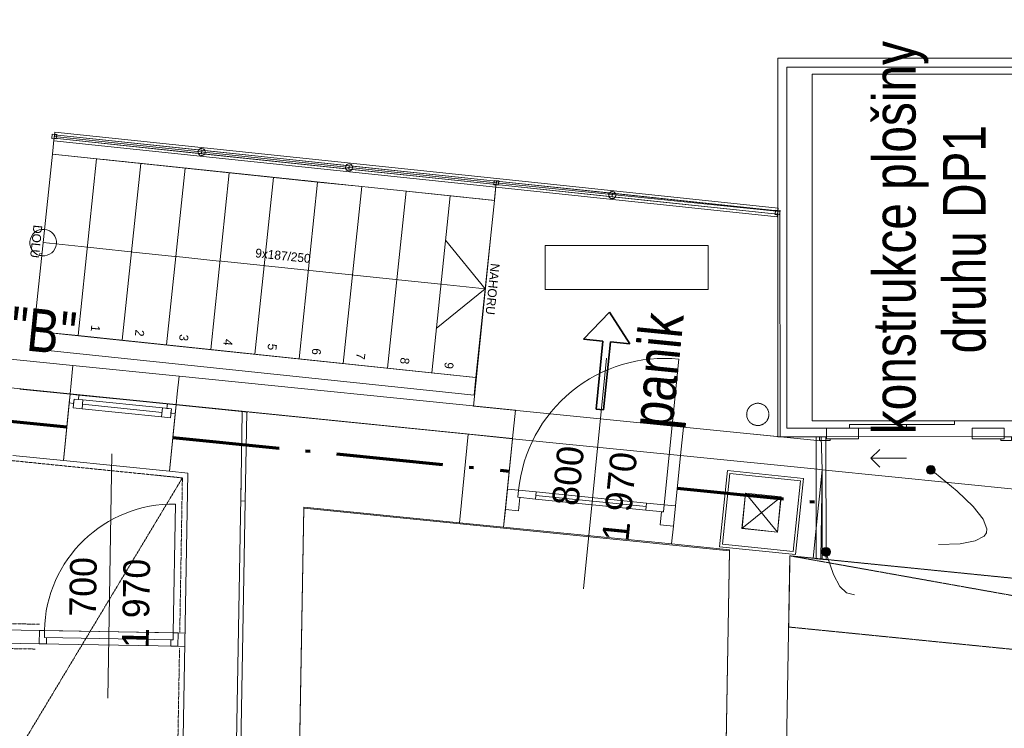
# Model space of a CAD drawing. Header units: millimetres. Extents: x -21032 to 287, y -6254 to 19135.
# Tile 10 of 12: x -17108 to -11569, y 7775 to 11762. Entities that reach past the tile are written whole.
import ezdxf
from ezdxf.enums import TextEntityAlignment as Align

# ---------------------------------------------------------------- set-up
doc = ezdxf.new("R2010")
doc.units = ezdxf.units.MM
doc.header["$MEASUREMENT"] = 0
doc.set_wipeout_variables(frame=1)
for name, pattern in [('ACAD_ISO10W100', [18.5, 12, -3, 0.5, -3]), ('Wipeout_Contour', [1000, 0, -1000]), ('Čerchovaná M', [4.5, 2.5, -0.85, 0.3, -0.85]), ('Čerchovaná S', [3.5, 1.5, -0.85, 0.3, -0.85]), ('Čárkovaná M', [4.5, 2.5, -2]), ('Čárkovaná S', [2.5, 1.5, -1])]:
    doc.linetypes.add(name, pattern=pattern)
for name, color, linetype, lineweight in [('7._2.NP (2)_2_2D prvky - obecné', 252, 'Continuous', 0), ('7._2.NP (2)_2_3D prvky model', 252, 'Continuous', 0), ('7._2.NP (2)_2_Interiér - schodiště', 252, 'Continuous', 0), ('7._2.NP (2)_2_Konstrukce - nosné', 252, 'Continuous', 0), ('7._2.NP (2)_2_Nové_3D prvky fasada nove', 252, 'Continuous', 0), ('7._2.NP (2)_2_Nové_3D prvky fasada stavajici', 252, 'Continuous', 0), ('7._2.NP (2)_2_Nové_3D prvky model', 252, 'Continuous', 0), ('7._2.NP (2)_2_Nové_Anotace - SP', 252, 'Continuous', 0), ('7._2.NP (2)_2_Nové_Interiér - schodiště', 252, 'Continuous', 0), ('7._2.NP (2)_2_Nové_Konstrukce - nosné', 252, 'Continuous', 0), ('7._2.NP (2)_2_Nové_Kresby a obrázky', 252, 'Continuous', 0), ('7._2.NP (2)_2_Nové_Otvory – Dveře', 252, 'Continuous', 0), ('7._2.NP (2)_2_Nové_Otvory – Okna', 252, 'Continuous', 0), ('7._2.NP (2)_2_Nové_Otvory – Značky dveří', 252, 'Continuous', 0), ('7._2.NP (2)_2_Nové_Situace - terén', 252, 'Continuous', 0), ('7._2.NP (2)_2_Nové_Výplně - Povrchové', 252, 'Continuous', 0), ('7._2.NP (2)_2_Nové_VÝTAH VAR 1', 252, 'Continuous', 0), ('7._2.NP (2)_2_Otvory – Značky dveří', 252, 'Continuous', 0), ('7._2.NP (2)_2_Situace - terén', 252, 'Continuous', 0), ('7._2.NP (2)_2_TZB - VZT', 252, 'Continuous', 0), ('Pož_text', 1, 'Continuous', 35), ('Pož_úseky', 5, 'ACAD_ISO10W100', 70)]:
    doc.layers.add(name, color=color, linetype=linetype, lineweight=lineweight)
doc.styles.add('GENEROVANÝ_STYL_1', font='txt')
doc.styles.add('PBŘ popis', font='arial.ttf', dxfattribs={"width": 0.8})

msp = doc.modelspace()

# ---------------------------------------------------------------- hatches: boundary and pattern name
at = {"layer": '7._2.NP (2)_2_Nové_Anotace - SP', "linetype": 'Continuous'}
for points in [[(-12006.9, 9229.4), (-12005, 9219.9), (-11999.6, 9211.7), (-11991.5, 9206.3), (-11981.9, 9204.4), (-11972.4, 9206.3), (-11964.2, 9211.7), (-11958.8, 9219.9), (-11956.9, 9229.4), (-11958.8, 9239), (-11964.2, 9247.1), (-11972.4, 9252.5), (-11981.9, 9254.4), (-11991.5, 9252.5), (-11999.6, 9247.1), (-12005, 9239)], [(-12596.8, 8767.9), (-12594.9, 8758.3), (-12589.5, 8750.2), (-12581.4, 8744.8), (-12571.8, 8742.9), (-12562.3, 8744.8), (-12554.2, 8750.2), (-12548.7, 8758.3), (-12546.8, 8767.9), (-12548.7, 8777.4), (-12554.2, 8785.5), (-12562.3, 8791), (-12571.8, 8792.9), (-12581.4, 8791), (-12589.5, 8785.5), (-12594.9, 8777.4)]]:
    msp.add_hatch(color=256, dxfattribs=at).paths.add_polyline_path(points)

# ---------------------------------------------------------------- linework, layer by layer
at = {"layer": '7._2.NP (2)_2_2D prvky - obecné', "linetype": 'Continuous'}
for p, q in [((-15855.4, 9553.5), (-15864.2, 9053.1)), ((-15830.3, 9554.7), (-15839.2, 9053.1))]:
    msp.add_line(p, q, dxfattribs=at)
at = {"layer": '7._2.NP (2)_2_3D prvky model', "linetype": 'Continuous', "flags": 128}
msp.add_lwpolyline([(-15534.1, 7635.7), (-13134.9, 7590.6), (-13114.1, 8774.3), (-15509.8, 9014.7)], close=True, dxfattribs=at)
at = {"layer": '7._2.NP (2)_2_Konstrukce - nosné', "linetype": 'Continuous'}
for p, q in [((-14622.6, 9046.6), (-14584.2, 9429.7)), ((-13418.6, 9026.4), (-13390.2, 9310)), ((-12594.1, 9230.1), (-12609.1, 9080.8)), ((-13023.9, 9098.7), (-12845.5, 8879.2)), ((-13023.9, 9098.7), (-12845.5, 8879.2)), ((-14634.1, 8932.2), (-14622.6, 9046.6)), ((-13044.4, 8899.7), (-12824.9, 9078.2)), ((-13044.4, 8899.7), (-12824.9, 9078.2)), ((-12614.1, 9031.1), (-12644, 8732.6)), ((-12609.1, 9080.8), (-12614.1, 9031.1)), ((-13430.1, 8912), (-13418.6, 9026.4)), ((-13440.1, 8812.5), (-13430.1, 8912))]:
    msp.add_line(p, q, dxfattribs=at)
at = {"layer": '7._2.NP (2)_2_Konstrukce - nosné', "linetype": 'Continuous', "flags": 128}
for points in [[(-16824.1, 9655.4), (-17107.7, 9684.1)], [(-15824, 9554.1), (-16227.2, 9594.9)], [(-14584.2, 9429.7), (-15814.1, 9553.1)], [(-17145.5, 9311), (-16861.9, 9282.3)], [(-12619.2, 9232.6), (-13390.2, 9310)], [(-16265, 9221.8), (-16161.9, 9211.4)], [(-16161.9, 9211.4), (-16234.3, 5062.2)], [(-12594.1, 9230.1), (-12619.2, 9232.6)], [(-15934.3, 5057), (-15862.4, 9181.1)], [(-15839.2, 9053.1), (-15915.3, 4701.6)], [(-15864.1, 9055.6), (-15839.2, 9053.1)], [(-15585.3, 4695.8), (-15509.7, 9020.1)], [(-15509.7, 9020.1), (-14634.1, 8932.2)], [(-13440.1, 8812.5), (-13114, 8779.7)], [(-13114, 8779.7), (-13181.1, 4967.7)], [(-12842.9, 4861.7), (-12774.5, 8745.7)], [(-12774.5, 8745.7), (-12669.1, 8735.1)], [(-12669.1, 8735.1), (-12644, 8732.6)]]:
    msp.add_lwpolyline(points, dxfattribs=at)
for points in [[(-13170.6, 8797.2), (-12742.9, 8753), (-12698.7, 9180.7), (-13126.5, 9224.9)], [(-13154.1, 8810.5), (-12756.3, 8769.5), (-12715.2, 9167.4), (-13113.1, 9208.4)], [(-13154.1, 8810.5), (-13113.1, 9208.4), (-12715.2, 9167.4), (-12756.3, 8769.5)], [(-13154.1, 8810.5), (-12756.3, 8769.5), (-12715.2, 9167.4), (-13113.1, 9208.4)], [(-13044.4, 8899.7), (-13023.9, 9098.7), (-12824.9, 9078.2), (-12845.5, 8879.2)], [(-13044.4, 8899.7), (-13023.9, 9098.7), (-12824.9, 9078.2), (-12845.5, 8879.2)]]:
    msp.add_lwpolyline(points, close=True, dxfattribs=at)
at = {"layer": '7._2.NP (2)_2_Nové_3D prvky fasada nove', "linetype": 'Continuous'}
for p, q in [((-16910.6, 11129.4), (-16915.8, 11079.6)), ((-16910.6, 11129.4), (-16915.8, 11079.6)), ((-16910.6, 11129.4), (-16915.8, 11079.6)), ((-16912.1, 11114.4), (-16914.2, 11094.6)), ((-16912.1, 11114.4), (-16914.2, 11094.6)), ((-13775.4, 10765.2), (-12845.3, 10667.2)), ((-12843.2, 10687.1), (-13773.3, 10785.1)), ((-12846.9, 10652.3), (-12841.7, 10702)), ((-12846.9, 10652.3), (-12841.7, 10702)), ((-12846.9, 10652.3), (-12841.7, 10702)), ((-12845.3, 10667.2), (-12843.2, 10687.1)), ((-12845.3, 10667.2), (-12843.2, 10687.1))]:
    msp.add_line(p, q, dxfattribs=at)
at = {"layer": '7._2.NP (2)_2_Nové_3D prvky fasada nove', "linetype": 'Continuous', "flags": 128}
for points in [[(-16924.3, 11118.2), (-16926.9, 11093.4), (-16902, 11090.8), (-16899.4, 11115.6)], [(-14437.9, 10857.7), (-14440.5, 10832.8), (-14415.7, 10830.2), (-14413.1, 10855.1)], [(-13773.3, 10785.1), (-13775.4, 10765.2), (-12845.3, 10667.2), (-12843.2, 10687.1)], [(-13773.3, 10785.1), (-13775.4, 10765.2), (-12845.3, 10667.2), (-12843.2, 10687.1)], [(-13773.3, 10785.1), (-13775.4, 10765.2), (-12845.3, 10667.2), (-12843.2, 10687.1)], [(-12855.4, 10690.9), (-12858, 10666), (-12833.2, 10663.4), (-12830.5, 10688.2)]]:
    msp.add_lwpolyline(points, close=True, dxfattribs=at)
for points in [[(-16086.5, 10997.7, 1), (-16082.3, 11037.5, 1)], [(-15257.7, 10910.9, 1), (-15253.5, 10950.7, 1)], [(-13776.4, 10755.3, 1), (-13772.3, 10795, 1)]]:
    msp.add_lwpolyline(points, format="xyb", close=True, dxfattribs=at)
for points in [[(-16824.1, 9655.4), (-16861.9, 9282.3)], [(-16265, 9221.8), (-16227.2, 9594.9)], [(-14335.5, 9404.8), (-14584.2, 9429.7)], [(-14335.5, 9404.8), (-14385.4, 8907.3)], [(-12594.1, 9230.1), (-12600.5, 8728.2)], [(-14634.1, 8932.2), (-14385.4, 8907.3)], [(-12644, 8732.6), (-12600.5, 8728.2)]]:
    msp.add_lwpolyline(points, dxfattribs=at)
at = {"layer": '7._2.NP (2)_2_Nové_3D prvky fasada stavajici', "linetype": 'Čerchovaná M', "flags": 128}
msp.add_lwpolyline([(-12950.3, 9603.7, 1), (-12960.9, 9479.1, 1)], format="xyb", close=True, dxfattribs=at)
at = {"layer": '7._2.NP (2)_2_Nové_3D prvky model', "linetype": 'Continuous', "flags": 128}
msp.add_lwpolyline([(-14553.9, 9587.6), (-12829.4, 9414.6), (-12830.9, 10682.5), (-14426.8, 10843.9)], close=True, dxfattribs=at)
at = {"layer": '7._2.NP (2)_2_Nové_Anotace - SP', "linetype": 'Continuous'}
for p, q in [((-13234.3, 10492), (-14151.1, 10492)), ((-14151.1, 10492), (-14151.1, 10245)), ((-13234.3, 10245), (-13234.3, 10492)), ((-14151.1, 10245), (-13234.3, 10245))]:
    msp.add_line(p, q, dxfattribs=at)
at = {"layer": '7._2.NP (2)_2_Nové_Anotace - SP', "linetype": 'Continuous', "flags": 128}
for points in [[(-11962.2, 9214.1), (-11834.7, 9109.5), (-11743, 9022.7), (-11687, 8952.5), (-11666.7, 8897.6), (-11669.8, 8875.6), (-11681.8, 8857), (-11732.2, 8829.5), (-11817.9, 8813.8), (-11938.7, 8808.8)], [(-12564.7, 8743.9), (-12529.1, 8641.1), (-12493.9, 8573.8), (-12455.9, 8537.1), (-12411.9, 8525.9)]]:
    msp.add_lwpolyline(points, dxfattribs=at)
at = {"layer": '7._2.NP (2)_2_Nové_Anotace - SP', "linetype": 'Continuous'}
for centre in [(-11981.9, 9229.4), (-12571.8, 8767.9)]:
    msp.add_circle(centre, 25, dxfattribs=at)
at = {"layer": '7._2.NP (2)_2_Nové_Interiér - schodiště', "linetype": 'Continuous'}
for p, q in [((-16913.2, 11104.5), (-16923.6, 11005)), ((-14426.8, 10843.9), (-16913.2, 11104.5)), ((-16923.6, 11005), (-14437.2, 10744.5)), ((-14437.2, 10744.5), (-14426.8, 10843.9)), ((-17027.8, 10010.5), (-17038.2, 9911)), ((-14541.4, 9749.9), (-17027.8, 10010.5)), ((-17038.2, 9911), (-14551.9, 9650.5)), ((-14551.9, 9650.5), (-14541.4, 9749.9))]:
    msp.add_line(p, q, dxfattribs=at)
at = {"layer": '7._2.NP (2)_2_Nové_Interiér - schodiště', "linetype": 'Čárkovaná S', "flags": 128}
for points in [[(-16650, 10976.4), (-16754.2, 9981.8), (-16505.6, 9955.8), (-16401.4, 10950.3)], [(-16401.4, 10950.3), (-16505.6, 9955.8), (-16256.9, 9929.7), (-16152.7, 10924.3)], [(-16152.7, 10924.3), (-16256.9, 9929.7), (-16008.3, 9903.6), (-15904.1, 10898.2)], [(-15904.1, 10898.2), (-16008.3, 9903.6), (-15759.7, 9877.6), (-15655.4, 10872.1)], [(-15655.4, 10872.1), (-15759.7, 9877.6), (-15511, 9851.5), (-15406.8, 10846.1)], [(-15406.8, 10846.1), (-15511, 9851.5), (-15262.4, 9825.5), (-15158.2, 10820)], [(-15158.2, 10820), (-15262.4, 9825.5), (-15013.8, 9799.4), (-14909.5, 10794)], [(-14909.5, 10794), (-15013.8, 9799.4), (-14765.1, 9773.4), (-14660.9, 10767.9)], [(-14660.9, 10767.9), (-14765.1, 9773.4), (-14541.4, 9749.9), (-14437.2, 10744.5)]]:
    msp.add_lwpolyline(points, close=True, dxfattribs=at)
at = {"layer": '7._2.NP (2)_2_Nové_Konstrukce - nosné', "linetype": 'Continuous'}
for p, q in [((-16818, 9716.5), (-16807.9, 9816)), ((-16221, 9656.3), (-16210.9, 9755.8)), ((-16818, 9716.5), (-16824, 9656.8)), ((-16221, 9656.3), (-16227, 9596.6)), ((-14335.4, 9405.8), (-14319.3, 9564.9)), ((-13390.2, 9310.4), (-13374.1, 9469.6)), ((-16996.2, 8325.9), (-16997.5, 8251)), ((-16216.3, 8312.2), (-16217.6, 8237.2))]:
    msp.add_line(p, q, dxfattribs=at)
at = {"layer": '7._2.NP (2)_2_Nové_Konstrukce - nosné', "linetype": 'Continuous', "flags": 128}
for points in [[(-16807.9, 9816), (-18200.5, 9956.5)], [(-18216.6, 9797.3), (-16824, 9656.8)], [(-16227, 9596.6), (-14335.4, 9405.8)], [(-12603.1, 9391.8), (-13374.1, 9469.6)], [(-13390.2, 9310.4), (-12619.2, 9232.6)], [(-16996.2, 8325.9), (-17817.8, 8340.4)], [(-16177.3, 8311.5), (-16216.3, 8312.2)], [(-17819.1, 8265.4), (-16997.5, 8251)], [(-16217.6, 8237.2), (-16178.6, 8236.5)]]:
    msp.add_lwpolyline(points, dxfattribs=at)
at = {"layer": '7._2.NP (2)_2_Nové_Kresby a obrázky', "linetype": 'Čerchovaná S', "flags": 128}
for points in [[(-16996.9, 8361), (-17662.2, 8372.7), (-17645.3, 9331.5), (-16192.4, 9184.3), (-16207.2, 8317)], [(-17064.5, 6463.5), (-17815.9, 6458.6), (-17784.6, 8234.8), (-17020.3, 8221.4)], [(-16241, 6395), (-16208.5, 8226.9)]]:
    msp.add_lwpolyline(points, dxfattribs=at)
at = {"layer": '7._2.NP (2)_2_Nové_Otvory – Dveře', "linetype": 'Continuous'}
for p, q in [((-13481.3, 9032.7), (-13399.1, 9852.6)), ((-14335.4, 9405.8), (-14319.3, 9564.9)), ((-13390.2, 9310.4), (-13374.1, 9469.6)), ((-14363.9, 9121.2), (-14335.5, 9404.8)), ((-14335.5, 9404.8), (-13390.2, 9310)), ((-13418.6, 9026.4), (-13390.2, 9310)), ((-12600.5, 8728.2), (-12594.1, 9230.1)), ((-11474.7, 9117.8), (-12594.1, 9230.1)), ((-14363.9, 9121.2), (-14375.4, 9006.8)), ((-14375.4, 9006.8), (-14363.9, 9121.2)), ((-14375.4, 9006.8), (-14363.9, 9121.2)), ((-14301.2, 9114.9), (-14363.9, 9121.2)), ((-14305.2, 9075.1), (-14301.2, 9114.9)), ((-14305.2, 9075.1), (-14301.2, 9114.9)), ((-14301.2, 9114.9), (-14201.7, 9104.9)), ((-14201.7, 9104.9), (-14205.7, 9065.1)), ((-14203.7, 9085), (-13582.8, 9022.7)), ((-16244.3, 8312.7), (-16231.5, 9036.6)), ((-14293.3, 9073.9), (-14305.2, 9075.1)), ((-14205.7, 9065.1), (-14305.2, 9075.1)), ((-14300.8, 8999.3), (-14293.3, 9073.9)), ((-13584.8, 9002.8), (-13580.8, 9042.6)), ((-13580.8, 9042.6), (-13481.3, 9032.7)), ((-13481.3, 9032.7), (-13485.3, 8992.9)), ((-13481.3, 9032.7), (-13485.3, 8992.9)), ((-13418.6, 9026.4), (-13481.3, 9032.7)), ((-14385.4, 8907.3), (-14375.4, 9006.8)), ((-14375.4, 9006.8), (-14300.8, 8999.3)), ((-13485.3, 8992.9), (-13584.8, 9002.8)), ((-13497.3, 8994.1), (-13504.7, 8919.4)), ((-13485.3, 8992.9), (-13497.3, 8994.1)), ((-13430.1, 8912), (-13418.6, 9026.4)), ((-13430.1, 8912), (-13418.6, 9026.4)), ((-13430.1, 8912), (-13418.6, 9026.4)), ((-13504.7, 8919.4), (-13430.1, 8912)), ((-14385.4, 8907.3), (-13440.1, 8812.5)), ((-13440.1, 8812.5), (-13430.1, 8912)), ((-11524.6, 8620.3), (-12600.5, 8728.2)), ((-16996.2, 8325.9), (-16997.5, 8251)), ((-16996.2, 8325.9), (-16997.5, 8251)), ((-16996.2, 8325.9), (-16997.5, 8251)), ((-16996.2, 8325.9), (-16216.3, 8312.2)), ((-16968.2, 8325.5), (-16996.2, 8325.9)), ((-16968.9, 8285.5), (-16968.2, 8325.5)), ((-16968.9, 8285.5), (-16968.2, 8325.5)), ((-16968.2, 8325.5), (-16244.3, 8312.7)), ((-16244.3, 8312.7), (-16245, 8272.7)), ((-16244.3, 8312.7), (-16245, 8272.7)), ((-16216.3, 8312.2), (-16244.3, 8312.7)), ((-16217.6, 8237.2), (-16216.3, 8312.2)), ((-16216.3, 8312.2), (-16217.6, 8237.2)), ((-16216.3, 8312.2), (-16217.6, 8237.2)), ((-16956.9, 8285.2), (-16968.9, 8285.5)), ((-16245, 8272.7), (-16968.9, 8285.5)), ((-16957.5, 8250.3), (-16956.9, 8285.2)), ((-16257, 8272.9), (-16257.6, 8237.9)), ((-16245, 8272.7), (-16257, 8272.9)), ((-16997.5, 8251), (-16217.6, 8237.2)), ((-16997.5, 8251), (-16957.5, 8250.3)), ((-16257.6, 8237.9), (-16217.6, 8237.2))]:
    msp.add_line(p, q, dxfattribs=at)
at = {"layer": '7._2.NP (2)_2_Nové_Otvory – Dveře', "linetype": 'Continuous', "flags": 128}
for points in [[(-14203.7, 9085), (-13582.8, 9022.7), (-13584.8, 9002.8), (-14205.7, 9065.1)], [(-14201.7, 9104.9), (-13580.8, 9042.6), (-13582.8, 9022.7), (-14203.7, 9085)]]:
    msp.add_lwpolyline(points, close=True, dxfattribs=at)
at = {"layer": '7._2.NP (2)_2_Nové_Otvory – Dveře', "linetype": 'Continuous'}
for centre, radius, start, end in [((-13481.3, 9032.7), 824, 84.2718, 174.2718), ((-16244.3, 8312.7), 724, 88.9912, 178.9912)]:
    msp.add_arc(centre, radius, start, end, dxfattribs=at)
at = {"layer": '7._2.NP (2)_2_Nové_Otvory – Okna', "linetype": 'Continuous'}
for p, q in [((-16818, 9716.5), (-16807.9, 9816)), ((-16210.9, 9755.8), (-16807.9, 9816)), ((-16221, 9656.3), (-16210.9, 9755.8)), ((-16818, 9716.5), (-16824, 9656.8)), ((-16824.1, 9655.4), (-16829.2, 9605.7)), ((-16824.1, 9655.4), (-16829.2, 9605.7)), ((-16227.2, 9594.9), (-16824.1, 9655.4)), ((-16824.1, 9655.4), (-16774.4, 9650.4)), ((-16227, 9596.6), (-16824, 9656.8)), ((-16774.4, 9650.4), (-16776.9, 9625.5)), ((-16774.4, 9650.4), (-16276.9, 9600)), ((-16221, 9656.3), (-16227, 9596.6)), ((-16829.2, 9605.7), (-16861.9, 9282.3)), ((-16804.3, 9603.1), (-16829.2, 9605.7)), ((-16806.8, 9578.3), (-16801.8, 9628)), ((-16801.8, 9628), (-16804.3, 9603.1)), ((-16776.9, 9625.5), (-16801.8, 9628)), ((-16801.8, 9628), (-16752, 9623)), ((-16752, 9623), (-16757.1, 9573.2)), ((-16306.8, 9552.8), (-16754.5, 9598.1)), ((-16752, 9623), (-16304.3, 9577.6)), ((-16279.4, 9575.1), (-16276.9, 9600)), ((-16276.9, 9600), (-16227.2, 9594.9)), ((-16227.2, 9594.9), (-16232.2, 9545.2)), ((-16227.2, 9594.9), (-16232.2, 9545.2)), ((-16757.1, 9573.2), (-16806.8, 9578.3)), ((-16309.4, 9527.9), (-16757.1, 9573.2)), ((-16309.4, 9527.9), (-16757.1, 9573.2)), ((-16309.4, 9527.9), (-16304.3, 9577.6)), ((-16259.6, 9522.8), (-16309.4, 9527.9)), ((-16304.3, 9577.6), (-16254.6, 9572.6)), ((-16254.6, 9572.6), (-16279.4, 9575.1)), ((-16232.2, 9545.2), (-16265, 9221.8)), ((-16254.6, 9572.6), (-16259.6, 9522.8)), ((-16257.1, 9547.7), (-16254.6, 9572.6)), ((-16232.2, 9545.2), (-16257.1, 9547.7)), ((-16265, 9221.8), (-16861.9, 9282.3))]:
    msp.add_line(p, q, dxfattribs=at)
at = {"layer": '7._2.NP (2)_2_Nové_Otvory – Značky dveří', "linetype": 'Continuous'}
for p, q in [((-13806.5, 9857), (-13936.5, 8560.7)), ((-16588.6, 9318.9), (-16612.8, 7944.1))]:
    msp.add_line(p, q, dxfattribs=at)
at = {"layer": '7._2.NP (2)_2_Nové_Situace - terén', "linetype": 'Continuous', "flags": 128}
for points in [[(-11474.7, 9417), (-11474.7, 9117.8), (-12594.1, 9230.1), (-12599.7, 9416.1)], [(-12571.8, 8722.6), (-12626.6, 8728.1), (-12626.6, 9416.1), (-12572.8, 9416.1)]]:
    msp.add_lwpolyline(points, close=True, dxfattribs=at)
at = {"layer": '7._2.NP (2)_2_Nové_VÝTAH VAR 1', "linetype": 'Continuous'}
for p, q in [((-11131.4, 11544.7), (-12842.4, 11544.7)), ((-12842.4, 11544.7), (-12842.4, 9414.7)), ((-12792.4, 11494.7), (-11181.4, 11494.7)), ((-12792.4, 9464.7), (-12792.4, 11494.7)), ((-12568.7, 9464.7), (-12792.4, 9464.7)), ((-12568.7, 9414.7), (-12568.7, 9464.7)), ((-12842.4, 9414.7), (-12568.7, 9414.7)), ((-12318.7, 9294.7), (-12268.7, 9344.7)), ((-12118.7, 9294.7), (-12318.7, 9294.7)), ((-12318.7, 9294.7), (-12268.7, 9244.7))]:
    msp.add_line(p, q, dxfattribs=at)
at = {"layer": '7._2.NP (2)_2_Nové_VÝTAH VAR 1', "linetype": 'Čárkovaná M'}
for p, q in [((-17851.5, 6423.4), (-16192.4, 9184.3)), ((-12774.5, 8745.6), (-12781.6, 8345.3)), ((-7680.4, 7836.9), (-12774.5, 8745.7)), ((-7680.4, 8234.9), (-12774.5, 8745.6)), ((-12781.6, 8345.3), (-7680.4, 7836.9))]:
    msp.add_line(p, q, dxfattribs=at)
at = {"layer": '7._2.NP (2)_2_Nové_VÝTAH VAR 1', "linetype": 'Continuous', "flags": 128}
for points in [[(-12648.7, 9504.7), (-11488.7, 9504.7), (-11488.7, 11454.7), (-12648.7, 11454.7)], [(-12438.7, 9464.7), (-12118.7, 9464.7), (-12118.7, 9484.7), (-12438.7, 9484.7)], [(-12168.7, 9484.7), (-11848.7, 9484.7), (-11848.7, 9504.7), (-12168.7, 9504.7)], [(-12568.7, 9464.7), (-12568.7, 9404.7), (-12388.7, 9404.7), (-12388.7, 9464.7)], [(-11568.7, 9464.7), (-11748.7, 9464.7), (-11748.7, 9404.7), (-11568.7, 9404.7)], [(-12568.7, 9404.7), (-12568.7, 9414.7), (-12608.7, 9414.7), (-12608.7, 9394.7), (-12548.7, 9394.7), (-12548.7, 9404.7)], [(-11568.7, 9404.7), (-11568.7, 9414.7), (-11528.7, 9414.7), (-11528.7, 9394.7), (-11588.7, 9394.7), (-11588.7, 9404.7)]]:
    msp.add_lwpolyline(points, close=True, dxfattribs=at)
at = {"layer": '7._2.NP (2)_2_Situace - terén', "linetype": 'Continuous', "flags": 128}
for points in [[(-12844.8, 8878.9), (-13043.6, 8901.2), (-13023.8, 9098.6)], [(-12844.8, 8878.9), (-12826.4, 9078), (-13023.8, 9098.6)]]:
    msp.add_lwpolyline(points, close=True, dxfattribs=at)
at = {"layer": '7._2.NP (2)_2_TZB - VZT', "linetype": 'Continuous'}
msp.add_line((-12594.1, 8727.6), (-12594.1, 9230.1), dxfattribs=at)
at = {"layer": 'Pož_text', "ltscale": 75}
for p, q in [((-13789.4, 10116.2), (-13936.4, 9964.8)), ((-13789.4, 10116.2), (-13675.3, 9938.6)), ((-13826.9, 9953.8), (-13936.4, 9964.8)), ((-13826.9, 9953.8), (-13865.2, 9571.6)), ((-13784.8, 9949.6), (-13823.1, 9567.4)), ((-13675.3, 9938.6), (-13784.8, 9949.6)), ((-13823.1, 9567.4), (-13865.2, 9571.6))]:
    msp.add_line(p, q, dxfattribs=at)
at = {"layer": 'Pož_úseky', "ltscale": 50}
for p, q in [((-18235.4, 9611.4), (-16842.7, 9471.7)), ((-16245.7, 9411.8), (-14353.8, 9222)), ((-13408.5, 9127.2), (-12572.3, 9043.3))]:
    msp.add_line(p, q, dxfattribs=at)

# ---------------------------------------------------------------- texts
at = {"layer": '7._2.NP (2)_2_Otvory – Značky dveří', "linetype": 'Continuous', "char_height": 150, "attachment_point": 7, "style": 'GENEROVANÝ_STYL_1'}
for s, insert, rotation in [('\\A1;\\pt50;800', (-13963.1, 9022.3), 84.2718), ('\\A1;\\pt50;1\\~970', (-13681.7, 8821.8), 84.2718), ('\\A1;\\pt50;700', (-16677.3, 8402.7), 88.9912), ('\\A1;\\pt50;1\\~970', (-16380.4, 8226), 88.9912)]:
    msp.add_mtext(s, dxfattribs=dict(at, insert=insert, rotation=rotation))
at = {"layer": 'Pož_text', "ltscale": 75, "style": 'PBŘ popis', "width": 0.8}
for s, height, rotation, p in [('konstrukce plošiny', 240.625, 90, (-12158.8, 10535.8)), ('druhu DP1', 240.62, 90, (-11798.9, 10527)), ('panik', 240.62, 84.2736, (-13493.5, 9787.9))]:
    msp.add_text(s, height=height, rotation=rotation, dxfattribs=at).set_placement(p, align=Align.MIDDLE)

# ---------------------------------------------------------------- next in the draw order: wipeouts: each hides what was drawn before it
at = {"linetype": 'Wipeout_Contour', "ltscale": 79429.400012}
msp.add_wipeout([(-16675, 10979), (-16923.6, 11005), (-17027.8, 10010.5), (-16779.2, 9984.4)], dxfattribs=at).dxf.layer = '7._2.NP (2)_2_Nové_Výplně - Povrchové'

# ---------------------------------------------------------------- next in the draw order: linework, layer by layer
at = {"layer": '7._2.NP (2)_2_Nové_3D prvky fasada nove', "linetype": 'Continuous'}
for p, q in [((-16914.2, 11094.6), (-16085.4, 11007.7)), ((-16083.3, 11027.6), (-16912.1, 11114.4))]:
    msp.add_line(p, q, dxfattribs=at)
at = {"layer": '7._2.NP (2)_2_Nové_3D prvky fasada nove', "linetype": 'Continuous', "flags": 128}
msp.add_lwpolyline([(-16912.1, 11114.4), (-16914.2, 11094.6), (-16085.4, 11007.7), (-16083.3, 11027.6)], close=True, dxfattribs=at)
msp.add_lwpolyline([(-16912.1, 11114.4), (-16914.2, 11094.6), (-16085.4, 11007.7), (-16083.3, 11027.6)], close=True, dxfattribs=at)
msp.add_lwpolyline([(-16912.1, 11114.4), (-16914.2, 11094.6), (-16085.4, 11007.7), (-16083.3, 11027.6)], close=True, dxfattribs=at)
at = {"layer": '7._2.NP (2)_2_Nové_Interiér - schodiště', "linetype": 'Continuous'}
for p, q in [((-16923.6, 11005), (-17027.8, 10010.5)), ((-16675, 10979), (-16923.6, 11005)), ((-16779.2, 9984.4), (-16675, 10979)), ((-17027.8, 10010.5), (-16779.2, 9984.4))]:
    msp.add_line(p, q, dxfattribs=at)
for start, end in [(85.0261, 265.0261), (265.0261, 85.0261)]:
    msp.add_arc((-16975.7, 10507.8), 75, start, end, dxfattribs=at)

# ---------------------------------------------------------------- next in the draw order: texts
at = {"layer": '7._2.NP (2)_2_Interiér - schodiště', "linetype": 'Continuous', "insert": (-17005.3, 10606.5), "char_height": 50, "attachment_point": 4, "rotation": 264.0173, "style": 'GENEROVANÝ_STYL_1'}
msp.add_mtext('\\A1;DOLŮ', dxfattribs=at)
at = {"layer": 'Pož_text', "ltscale": 75, "style": 'PBŘ popis', "width": 0.8}
msp.add_text('ETICS "B"', height=240.62, rotation=354.2718, dxfattribs=at).set_placement((-17405.7, 10055.2), align=Align.MIDDLE)

# ---------------------------------------------------------------- next in the draw order: wipeouts: each hides what was drawn before it
at = {"linetype": 'Wipeout_Contour', "ltscale": 78531.429417}
msp.add_wipeout([(-16426.3, 10952.9), (-16675, 10979), (-16779.2, 9984.4), (-16530.5, 9958.4)], dxfattribs=at).dxf.layer = '7._2.NP (2)_2_Nové_Výplně - Povrchové'

# ---------------------------------------------------------------- next in the draw order: linework, layer by layer
at = {"layer": '7._2.NP (2)_2_Nové_Interiér - schodiště', "linetype": 'Continuous'}
for p, q in [((-16675, 10979), (-16779.2, 9984.4)), ((-16426.3, 10952.9), (-16675, 10979)), ((-16530.5, 9958.4), (-16426.3, 10952.9)), ((-16975.7, 10507.8), (-16727.1, 10481.7)), ((-16779.2, 9984.4), (-16530.5, 9958.4))]:
    msp.add_line(p, q, dxfattribs=at)

# ---------------------------------------------------------------- next in the draw order: texts
at = {"layer": '7._2.NP (2)_2_Interiér - schodiště', "linetype": 'Continuous', "insert": (-16679.6, 10043.3), "char_height": 50, "attachment_point": 4, "rotation": 264.0173, "style": 'GENEROVANÝ_STYL_1'}
msp.add_mtext('\\A1;1', dxfattribs=at)

# ---------------------------------------------------------------- next in the draw order: wipeouts: each hides what was drawn before it
at = {"linetype": 'Wipeout_Contour', "ltscale": 77635.949783}
msp.add_wipeout([(-16177.7, 10926.9), (-16426.3, 10952.9), (-16530.5, 9958.4), (-16281.9, 9932.3)], dxfattribs=at).dxf.layer = '7._2.NP (2)_2_Nové_Výplně - Povrchové'

# ---------------------------------------------------------------- next in the draw order: linework, layer by layer
at = {"layer": '7._2.NP (2)_2_Nové_Interiér - schodiště', "linetype": 'Continuous'}
for p, q in [((-16426.3, 10952.9), (-16530.5, 9958.4)), ((-16177.7, 10926.9), (-16426.3, 10952.9)), ((-16281.9, 9932.3), (-16177.7, 10926.9)), ((-16530.5, 9958.4), (-16281.9, 9932.3))]:
    msp.add_line(p, q, dxfattribs=at)

# ---------------------------------------------------------------- next in the draw order: texts
at = {"layer": '7._2.NP (2)_2_Interiér - schodiště', "linetype": 'Continuous', "insert": (-16431, 10017.3), "char_height": 50, "attachment_point": 4, "rotation": 264.0173, "style": 'GENEROVANÝ_STYL_1'}
msp.add_mtext('\\A1;2', dxfattribs=at)

# ---------------------------------------------------------------- next in the draw order: wipeouts: each hides what was drawn before it
at = {"linetype": 'Wipeout_Contour', "ltscale": 76743.048177}
msp.add_wipeout([(-15929, 10900.8), (-16177.7, 10926.9), (-16281.9, 9932.3), (-16033.3, 9906.3)], dxfattribs=at).dxf.layer = '7._2.NP (2)_2_Nové_Výplně - Povrchové'

# ---------------------------------------------------------------- next in the draw order: linework, layer by layer
at = {"layer": '7._2.NP (2)_2_Nové_3D prvky fasada nove', "linetype": 'Continuous'}
msp.add_line((-15254.5, 10940.7), (-16083.3, 11027.6), dxfattribs=at)
at = {"layer": '7._2.NP (2)_2_Nové_Interiér - schodiště', "linetype": 'Continuous'}
for p, q in [((-16177.7, 10926.9), (-16281.9, 9932.3)), ((-15929, 10900.8), (-16177.7, 10926.9)), ((-16033.3, 9906.3), (-15929, 10900.8)), ((-16281.9, 9932.3), (-16033.3, 9906.3))]:
    msp.add_line(p, q, dxfattribs=at)

# ---------------------------------------------------------------- next in the draw order: texts
at = {"layer": '7._2.NP (2)_2_Interiér - schodiště', "linetype": 'Continuous', "insert": (-16182.8, 9991.3), "char_height": 50, "attachment_point": 4, "rotation": 264.0173, "style": 'GENEROVANÝ_STYL_1'}
msp.add_mtext('\\A1;3', dxfattribs=at)

# ---------------------------------------------------------------- next in the draw order: wipeouts: each hides what was drawn before it
at = {"linetype": 'Wipeout_Contour', "ltscale": 75852.815503}
msp.add_wipeout([(-15680.4, 10874.8), (-15929, 10900.8), (-16033.3, 9906.3), (-15784.6, 9880.2)], dxfattribs=at).dxf.layer = '7._2.NP (2)_2_Nové_Výplně - Povrchové'

# ---------------------------------------------------------------- next in the draw order: linework, layer by layer
at = {"layer": '7._2.NP (2)_2_Nové_3D prvky fasada nove', "linetype": 'Continuous'}
msp.add_line((-16085.4, 11007.7), (-15256.6, 10920.8), dxfattribs=at)
at = {"layer": '7._2.NP (2)_2_Nové_3D prvky fasada nove', "linetype": 'Continuous', "flags": 128}
msp.add_lwpolyline([(-16083.3, 11027.6), (-16085.4, 11007.7), (-15256.6, 10920.8), (-15254.5, 10940.7)], close=True, dxfattribs=at)
msp.add_lwpolyline([(-16083.3, 11027.6), (-16085.4, 11007.7), (-15256.6, 10920.8), (-15254.5, 10940.7)], close=True, dxfattribs=at)
msp.add_lwpolyline([(-16083.3, 11027.6), (-16085.4, 11007.7), (-15256.6, 10920.8), (-15254.5, 10940.7)], close=True, dxfattribs=at)
at = {"layer": '7._2.NP (2)_2_Nové_Interiér - schodiště', "linetype": 'Continuous'}
for p, q in [((-15929, 10900.8), (-16033.3, 9906.3)), ((-15680.4, 10874.8), (-15929, 10900.8)), ((-15784.6, 9880.2), (-15680.4, 10874.8)), ((-16033.3, 9906.3), (-15784.6, 9880.2))]:
    msp.add_line(p, q, dxfattribs=at)

# ---------------------------------------------------------------- next in the draw order: texts
at = {"layer": '7._2.NP (2)_2_Interiér - schodiště', "linetype": 'Continuous', "insert": (-15933.7, 9965.2), "char_height": 50, "attachment_point": 4, "rotation": 264.0173, "style": 'GENEROVANÝ_STYL_1'}
msp.add_mtext('\\A1;4', dxfattribs=at)

# ---------------------------------------------------------------- next in the draw order: wipeouts: each hides what was drawn before it
at = {"linetype": 'Wipeout_Contour', "ltscale": 74965.346696}
msp.add_wipeout([(-15431.8, 10848.7), (-15680.4, 10874.8), (-15784.6, 9880.2), (-15536, 9854.1)], dxfattribs=at).dxf.layer = '7._2.NP (2)_2_Nové_Výplně - Povrchové'

# ---------------------------------------------------------------- next in the draw order: linework, layer by layer
at = {"layer": '7._2.NP (2)_2_Nové_Interiér - schodiště', "linetype": 'Continuous'}
for p, q in [((-15680.4, 10874.8), (-15784.6, 9880.2)), ((-15431.8, 10848.7), (-15680.4, 10874.8)), ((-15536, 9854.1), (-15431.8, 10848.7)), ((-15784.6, 9880.2), (-15536, 9854.1))]:
    msp.add_line(p, q, dxfattribs=at)

# ---------------------------------------------------------------- next in the draw order: texts
at = {"layer": '7._2.NP (2)_2_Interiér - schodiště', "linetype": 'Continuous', "insert": (-15685.5, 9939.2), "char_height": 50, "attachment_point": 4, "rotation": 264.0173, "style": 'GENEROVANÝ_STYL_1'}
msp.add_mtext('\\A1;5', dxfattribs=at)

# ---------------------------------------------------------------- next in the draw order: wipeouts: each hides what was drawn before it
at = {"linetype": 'Wipeout_Contour', "ltscale": 74080.740934}
msp.add_wipeout([(-15183.1, 10822.6), (-15431.8, 10848.7), (-15536, 9854.1), (-15287.4, 9828.1)], dxfattribs=at).dxf.layer = '7._2.NP (2)_2_Nové_Výplně - Povrchové'

# ---------------------------------------------------------------- next in the draw order: linework, layer by layer
at = {"layer": '7._2.NP (2)_2_Nové_3D prvky fasada nove', "linetype": 'Continuous'}
for p, q in [((-14425.7, 10853.9), (-16912.1, 11114.4)), ((-14424.2, 10868.8), (-16910.6, 11129.4)), ((-14424.2, 10868.8), (-16910.6, 11129.4)), ((-14424.2, 10868.8), (-16910.6, 11129.4)), ((-14425.7, 10853.9), (-15254.5, 10940.7))]:
    msp.add_line(p, q, dxfattribs=at)
at = {"layer": '7._2.NP (2)_2_Nové_Interiér - schodiště', "linetype": 'Continuous'}
for p, q in [((-15431.8, 10848.7), (-15536, 9854.1)), ((-15183.1, 10822.6), (-15431.8, 10848.7)), ((-15287.4, 9828.1), (-15183.1, 10822.6)), ((-15536, 9854.1), (-15287.4, 9828.1))]:
    msp.add_line(p, q, dxfattribs=at)

# ---------------------------------------------------------------- next in the draw order: texts
at = {"layer": '7._2.NP (2)_2_Interiér - schodiště', "linetype": 'Continuous', "char_height": 50, "attachment_point": 4, "style": 'GENEROVANÝ_STYL_1'}
for s, insert, rotation in [('\\A1;9x187/250', (-15781.9, 10450), 354.0173), ('\\A1;6', (-15436.9, 9913.1), 264.0173)]:
    msp.add_mtext(s, dxfattribs=dict(at, insert=insert, rotation=rotation))

# ---------------------------------------------------------------- next in the draw order: wipeouts: each hides what was drawn before it
at = {"linetype": 'Wipeout_Contour', "ltscale": 73199.101856}
msp.add_wipeout([(-14934.5, 10796.6), (-15183.1, 10822.6), (-15287.4, 9828.1), (-15038.7, 9802)], dxfattribs=at).dxf.layer = '7._2.NP (2)_2_Nové_Výplně - Povrchové'

# ---------------------------------------------------------------- next in the draw order: linework, layer by layer
at = {"layer": '7._2.NP (2)_2_Nové_3D prvky fasada nove', "linetype": 'Continuous'}
for p in [(-16914.2, 11094.6), (-15256.6, 10920.8)]:
    msp.add_line(p, (-14427.8, 10834), dxfattribs=at)
at = {"layer": '7._2.NP (2)_2_Nové_3D prvky fasada nove', "linetype": 'Continuous', "flags": 128}
msp.add_lwpolyline([(-15254.5, 10940.7), (-15256.6, 10920.8), (-14427.8, 10834), (-14425.7, 10853.9)], close=True, dxfattribs=at)
msp.add_lwpolyline([(-15254.5, 10940.7), (-15256.6, 10920.8), (-14427.8, 10834), (-14425.7, 10853.9)], close=True, dxfattribs=at)
msp.add_lwpolyline([(-15254.5, 10940.7), (-15256.6, 10920.8), (-14427.8, 10834), (-14425.7, 10853.9)], close=True, dxfattribs=at)
at = {"layer": '7._2.NP (2)_2_Nové_Interiér - schodiště', "linetype": 'Continuous'}
for p, q in [((-15183.1, 10822.6), (-15287.4, 9828.1)), ((-14934.5, 10796.6), (-15183.1, 10822.6)), ((-15038.7, 9802), (-14934.5, 10796.6)), ((-15287.4, 9828.1), (-15038.7, 9802))]:
    msp.add_line(p, q, dxfattribs=at)

# ---------------------------------------------------------------- next in the draw order: texts
at = {"layer": '7._2.NP (2)_2_Interiér - schodiště', "linetype": 'Continuous', "insert": (-15187.8, 9887), "char_height": 50, "attachment_point": 4, "rotation": 264.0173, "style": 'GENEROVANÝ_STYL_1'}
msp.add_mtext('\\A1;7', dxfattribs=at)

# ---------------------------------------------------------------- next in the draw order: wipeouts: each hides what was drawn before it
at = {"linetype": 'Wipeout_Contour', "ltscale": 72320.537796}
msp.add_wipeout([(-14685.9, 10770.5), (-14934.5, 10796.6), (-15038.7, 9802), (-14790.1, 9776)], dxfattribs=at).dxf.layer = '7._2.NP (2)_2_Nové_Výplně - Povrchové'

# ---------------------------------------------------------------- next in the draw order: linework, layer by layer
at = {"layer": '7._2.NP (2)_2_Nové_3D prvky fasada nove', "linetype": 'Continuous'}
msp.add_line((-16915.8, 11079.6), (-14429.4, 10819.1), dxfattribs=at)
msp.add_line((-16915.8, 11079.6), (-14429.4, 10819.1), dxfattribs=at)
msp.add_line((-16915.8, 11079.6), (-14429.4, 10819.1), dxfattribs=at)
at = {"layer": '7._2.NP (2)_2_Nové_Interiér - schodiště', "linetype": 'Continuous'}
for p, q in [((-14934.5, 10796.6), (-15038.7, 9802)), ((-14685.9, 10770.5), (-14934.5, 10796.6)), ((-14790.1, 9776), (-14685.9, 10770.5)), ((-15038.7, 9802), (-14790.1, 9776))]:
    msp.add_line(p, q, dxfattribs=at)

# ---------------------------------------------------------------- next in the draw order: texts
at = {"layer": '7._2.NP (2)_2_Interiér - schodiště', "linetype": 'Continuous', "insert": (-14939.6, 9861), "char_height": 50, "attachment_point": 4, "rotation": 264.0173, "style": 'GENEROVANÝ_STYL_1'}
msp.add_mtext('\\A1;8', dxfattribs=at)

# ---------------------------------------------------------------- next in the draw order: wipeouts: each hides what was drawn before it
at = {"linetype": 'Wipeout_Contour', "ltscale": 71445.161997}
msp.add_wipeout([(-14685.9, 10770.5), (-14790.1, 9776), (-14541.4, 9749.9), (-14437.2, 10744.5)], dxfattribs=at).dxf.layer = '7._2.NP (2)_2_Nové_Výplně - Povrchové'

# ---------------------------------------------------------------- next in the draw order: linework, layer by layer
at = {"layer": '7._2.NP (2)_2_Nové_3D prvky fasada nove', "linetype": 'Continuous'}
for p, q in [((-12841.7, 10702), (-14424.2, 10868.8)), ((-12841.7, 10702), (-14424.2, 10868.8)), ((-12841.7, 10702), (-14424.2, 10868.8)), ((-14429.4, 10819.1), (-12846.9, 10652.3)), ((-14429.4, 10819.1), (-12846.9, 10652.3)), ((-14429.4, 10819.1), (-12846.9, 10652.3)), ((-14427.8, 10834), (-12845.3, 10667.2)), ((-14427.8, 10834), (-13775.4, 10765.2)), ((-12843.2, 10687.1), (-14425.7, 10853.9)), ((-13773.3, 10785.1), (-14425.7, 10853.9))]:
    msp.add_line(p, q, dxfattribs=at)
at = {"layer": '7._2.NP (2)_2_Nové_3D prvky fasada nove', "linetype": 'Continuous', "flags": 128}
msp.add_lwpolyline([(-14425.7, 10853.9), (-14427.8, 10834), (-13775.4, 10765.2), (-13773.3, 10785.1)], close=True, dxfattribs=at)
msp.add_lwpolyline([(-14425.7, 10853.9), (-14427.8, 10834), (-13775.4, 10765.2), (-13773.3, 10785.1)], close=True, dxfattribs=at)
msp.add_lwpolyline([(-14425.7, 10853.9), (-14427.8, 10834), (-13775.4, 10765.2), (-13773.3, 10785.1)], close=True, dxfattribs=at)
at = {"layer": '7._2.NP (2)_2_Nové_Interiér - schodiště', "linetype": 'Continuous'}
for p, q in [((-14685.9, 10770.5), (-14790.1, 9776)), ((-14437.2, 10744.5), (-14685.9, 10770.5)), ((-14541.4, 9749.9), (-14437.2, 10744.5)), ((-16727.1, 10481.7), (-14738, 10273.3)), ((-14711.9, 10521.9), (-14489.3, 10247.2)), ((-14489.3, 10247.2), (-14764, 10024.6)), ((-14738, 10273.3), (-14489.3, 10247.2)), ((-14790.1, 9776), (-14541.4, 9749.9))]:
    msp.add_line(p, q, dxfattribs=at)
at = {"layer": '7._2.NP (2)_2_Nové_Konstrukce - nosné', "linetype": 'Continuous', "flags": 128}
msp.add_lwpolyline([(-14319.3, 9564.9), (-16210.9, 9755.8)], dxfattribs=at)

# ---------------------------------------------------------------- next in the draw order: texts
at = {"layer": '7._2.NP (2)_2_Interiér - schodiště', "linetype": 'Continuous', "char_height": 50, "attachment_point": 4, "rotation": 264.0173, "style": 'GENEROVANÝ_STYL_1'}
for s, insert in [('\\A1;NAHORU', (-14432.4, 10390.4)), ('\\A1;9', (-14691, 9834.9))]:
    msp.add_mtext(s, dxfattribs=dict(at, insert=insert))

doc.saveas('drawing.dxf')
